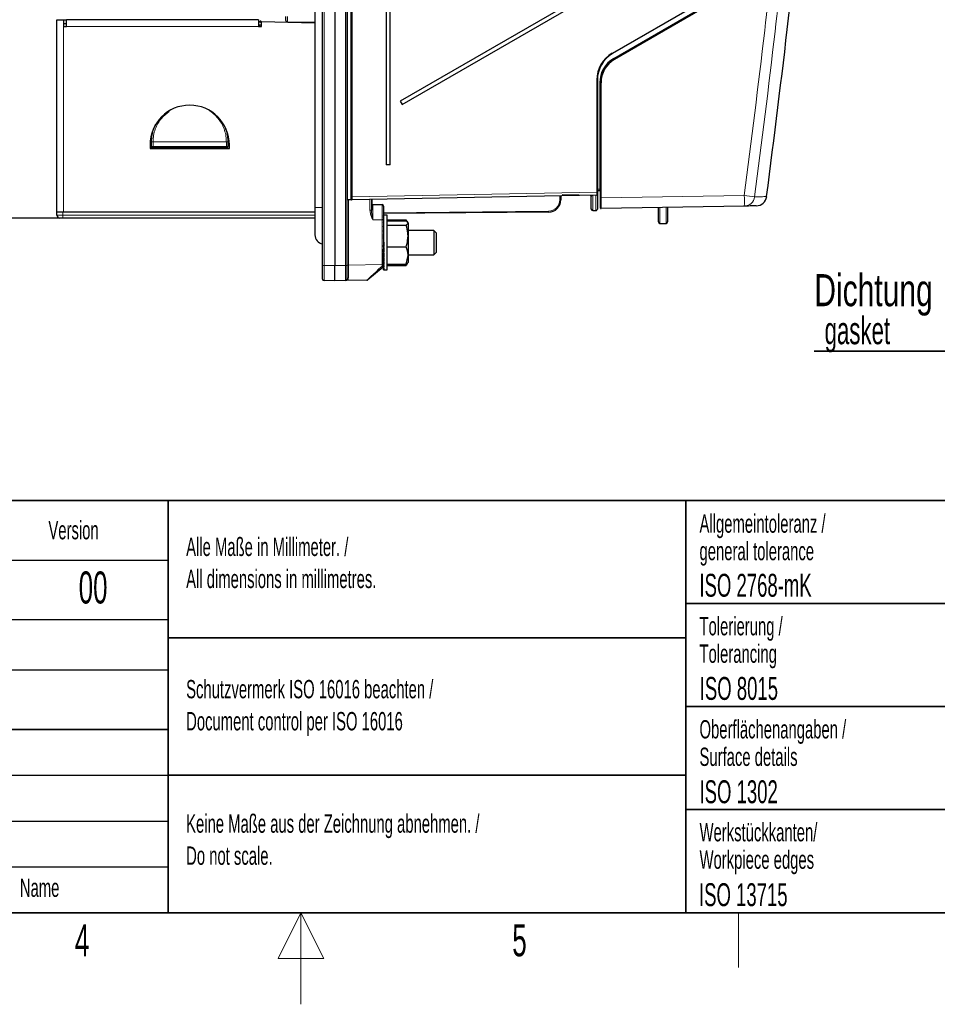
# Model space of a CAD drawing. Header units: millimetres. Extents: x 5 to 418, y 2 to 292.
# Tile 36 of 47: x 186 to 286, y 2 to 109. Entities that reach past the tile are written whole.
import ezdxf

# ---------------------------------------------------------------- set-up
doc = ezdxf.new("R2010")
doc.units = ezdxf.units.MM
doc.layers.add('SLD-0', color=7, linetype='Continuous')
doc.styles.add('SLDTEXTSTYLE0', font='TXT', dxfattribs={"width": 0.605})
doc.styles.add('SLDTEXTSTYLE1', font='TXT', dxfattribs={"width": 0.7})
doc.dimstyles.new('SLDDIMSTYLE0', dxfattribs={"dimtxt": 3.5, "dimasz": 3.302, "dimexe": 0, "dimexo": 0.0625, "dimgap": 0.875, "dimtad": 1, "dimdec": 1, "dimlfac": 3, "dimrnd": 1e-09, "dimzin": 12, "dimdsep": 46, "dimtxsty": 'SLDTEXTSTYLE0', "dimsah": 1, "dimcen": 0.09, "dimadec": 0, "dimazin": 3, "dimtfac": 1, "dimtofl": 0, "dimtmove": 0, "dimatfit": 3, "dimfxl": 1, "dimfrac": 2, "dimtolj": 1, "dimtzin": 12, "dimarcsym": 0})
doc.dimstyles.new('SLDDIMSTYLE3', dxfattribs={"dimtxt": 3.5, "dimasz": 3.302, "dimexe": 0, "dimexo": 0.0625, "dimgap": 0.875, "dimtad": 1, "dimlfac": 3, "dimrnd": 1e-09, "dimdsep": 46, "dimtxsty": 'SLDTEXTSTYLE0', "dimblk1": 'NONE', "dimblk2": 'NONE', "dimsah": 1, "dimcen": 0.09, "dimadec": 0, "dimazin": 2, "dimtfac": 1, "dimtmove": 0, "dimatfit": 0, "dimldrblk": 'NONE', "dimfxl": 1, "dimfrac": 2, "dimtolj": 1, "dimtzin": 12, "dimarcsym": 0})

# ---------------------------------------------------------------- blocks, each defined once
blk = doc.blocks.new('SW_NOTE_0_1')
at = {"layer": 'SLD-0', "color": 0}
for p, q in [((-0.01, -3.9), (22.15, -3.9)), ((22.15, -3.9), (-0.01, -3.9)), ((-0.01, -3.9), (22.15, -3.9)), ((22.15, -3.9), (-0.01, -3.9)), ((-0.01, -3.9), (22.15, -3.9)), ((22.15, -3.9), (-0.01, -3.9))]:
    blk.add_line(p, q, dxfattribs=at)
at = {"layer": 'SLD-0', "color": 0, "attachment_point": 1}
for s, insert, char_height, style in [('Dichtung', (0, 4.51), 3.5, 'SLDTEXTSTYLE1'), ('gasket', (1.12, -0.14), 3, 'SLDTEXTSTYLE0')]:
    blk.add_mtext(s, dxfattribs=dict(at, insert=insert, char_height=char_height, style=style))
blk = doc.blocks.new('_D')
at = {"layer": 'SLD-0', "color": 7}
for p, q in [((218.52, 246.14), (171.9, 246.14)), ((172.9, 246.14), (172.9, 87.82)), ((191.02, 87.82), (171.9, 87.82))]:
    blk.add_line(p, q, dxfattribs=at)
for points in [[(172.9, 246.14), (172.39, 242.84), (173.4, 242.84)], [(172.9, 87.82), (173.4, 91.12), (172.39, 91.12)]]:
    blk.add_solid(points, dxfattribs=at)
at = {"layer": 'SLD-0', "color": 7, "insert": (168.38, 162.97), "char_height": 3.5, "attachment_point": 1, "rotation": 90, "style": 'SLDTEXTSTYLE0'}
blk.add_mtext('475', dxfattribs=at)
blk = doc.blocks.new('_D_5')
at = {"layer": 'SLD-0', "color": 7, "insert": (217.18, 172.07), "char_height": 3.5, "attachment_point": 1, "style": 'SLDTEXTSTYLE0'}
blk.add_mtext('0', dxfattribs=at)
blk = doc.blocks.new('_None')
blk = doc.blocks.new('_D_6')
at = {"layer": 'SLD-0', "color": 7}
for p, q in [((220.68, 254.32), (160.76, 254.32)), ((161.76, 87.82), (161.76, 254.32)), ((191.02, 87.82), (160.76, 87.82))]:
    blk.add_line(p, q, dxfattribs=at)
for centre, start, end in [((159.07, 171.71), 63.4349, 116.5651), ((159.07, 170.42), 243.4349, 296.5651)]:
    blk.add_arc(centre, 6.01, start, end, dxfattribs=at)
for points in [[(161.76, 254.32), (161.25, 251.02), (162.27, 251.02)], [(161.76, 87.82), (162.27, 91.12), (161.25, 91.12)]]:
    blk.add_solid(points, dxfattribs=at)
at = {"layer": 'SLD-0', "color": 7, "insert": (157.25, 165.05), "char_height": 3.5, "attachment_point": 1, "rotation": 90, "style": 'SLDTEXTSTYLE0'}
blk.add_mtext('499,5', dxfattribs=at)

msp = doc.modelspace()

# ---------------------------------------------------------------- linework, layer by layer
at = {"color": 7, "linetype": 'Continuous', "lineweight": 25}
for p, q in [((219.3515, 82.6522), (219.3515, 252.6522)), ((220.6849, 252.6522), (220.6849, 82.6522)), ((222.0182, 252.6522), (222.0182, 82.6522)), ((218.5182, 246.3189), (218.5182, 88.9856)), ((222.5182, 90.1383), (222.5182, 245.6513)), ((226.2933, 239.2856), (226.2933, 93.6522)), ((226.7342, 93.6522), (226.7342, 239.2856)), ((256.4768, 117.1308), (227.834, 100.5938)), ((228.0506, 100.2185), (256.6934, 116.7555)), ((260.3515, 111.1698), (251.0182, 105.7812)), ((215.3515, 109.3859), (215.3515, 109.8189)), ((251.1842, 105.1993), (260.5175, 110.5879)), ((190.3515, 109.4822), (191.0849, 109.4822)), ((190.3515, 88.4822), (190.3515, 109.4822)), ((191.0849, 109.4822), (191.0849, 108.7489)), ((191.0849, 109.4822), (191.4182, 109.4822)), ((191.0849, 109.0822), (191.4182, 109.0822)), ((191.0849, 108.7489), (191.4182, 108.7489)), ((191.4182, 108.7489), (191.4182, 109.4822)), ((212.3515, 109.4822), (191.4182, 109.4822)), ((194.6849, 109.4856), (194.6849, 109.4822)), ((196.3515, 109.4822), (196.3515, 109.4856)), ((209.5182, 109.4856), (209.5182, 109.4822)), ((211.1849, 109.4822), (211.1849, 109.4856)), ((212.3515, 109.4822), (212.3515, 108.7489)), ((212.3515, 109.2786), (212.5527, 109.3188)), ((212.3515, 108.8758), (212.4784, 108.7489)), ((212.3515, 108.7489), (212.6849, 108.7489)), ((212.643, 109.2915), (212.6849, 109.2496)), ((212.6849, 108.7489), (212.6849, 109.2822)), ((212.6849, 109.2822), (218.5182, 109.1512)), ((218.5182, 109.1668), (215.5153, 109.2192)), ((249.3515, 102.8944), (249.3515, 90.6509)), ((249.6849, 90.0248), (249.6849, 102.6024)), ((227.834, 100.5938), (228.0506, 100.2185)), ((200.5182, 95.8156), (200.5182, 95.4156)), ((200.6849, 96.1464), (200.6849, 96.1489)), ((200.6849, 95.6489), (200.6849, 96.1464)), ((209.0182, 96.1489), (209.0182, 96.1464)), ((209.0182, 96.1464), (209.0182, 95.6489)), ((209.1849, 95.4156), (209.1849, 95.8156)), ((200.5182, 95.4156), (209.1849, 95.4156)), ((200.6849, 95.6489), (200.6849, 95.4156)), ((208.8515, 95.4822), (200.8515, 95.4822)), ((209.0182, 95.4156), (209.0182, 95.6489)), ((226.7342, 93.6522), (226.2933, 93.6522)), ((249.2861, 90.3177), (222.5861, 89.805)), ((249.1819, 90.3102), (245.5153, 90.3742)), ((249.6193, 90.8082), (249.3515, 90.8129)), ((249.3515, 90.6509), (249.3515, 90.3843)), ((249.3515, 90.3843), (249.3515, 88.8125)), ((222.5861, 89.805), (222.0861, 89.7954)), ((222.5182, 89.8829), (222.5182, 90.1383)), ((222.5182, 89.8829), (222.5185, 89.8755)), ((222.5855, 89.805), (222.5861, 89.805)), ((224.6849, 89.8453), (224.6849, 88.6955)), ((224.8486, 89.3161), (225.8544, 89.2985)), ((245.3515, 90.2421), (245.3515, 89.8073)), ((248.6849, 88.8184), (248.6849, 90.1551)), ((249.6849, 88.9249), (249.6849, 90.0248)), ((267.8217, 90.172), (267.8228, 90.1721)), ((190.3515, 88.1489), (190.3515, 88.4822)), ((191.0182, 88.4822), (190.3515, 88.4822)), ((218.5182, 88.4822), (191.0182, 88.4822)), ((218.5182, 88.9856), (218.5182, 85.9856)), ((226.0182, 89.1319), (226.0182, 87.6321)), ((244.0298, 88.474), (226.0182, 88.3169)), ((248.8486, 88.6517), (249.1819, 88.6459)), ((265.391, 89.1367), (249.7527, 88.8583)), ((256.0182, 87.4163), (256.0182, 88.9698)), ((257.0182, 88.9876), (257.0182, 87.4163)), ((191.0182, 87.8156), (190.6849, 87.8156)), ((218.5182, 87.8156), (191.0182, 87.8156)), ((226.0182, 88.1345), (226.0223, 88.1345)), ((226.0182, 88.1345), (226.0182, 88.1323)), ((226.0182, 88.1323), (226.0184, 88.1024)), ((226.0182, 88.1024), (226.0582, 88.1024)), ((226.0182, 88.1024), (226.0192, 87.9592)), ((226.0182, 88.0927), (226.0184, 88.0617)), ((226.0182, 88.0617), (226.0185, 88.0617)), ((226.0182, 88.0617), (226.0183, 88.0479)), ((226.0182, 88.0476), (226.0188, 87.9592)), ((226.0182, 87.9592), (226.0582, 87.9592)), ((226.0182, 87.9592), (226.02, 87.7081)), ((226.0182, 87.8517), (226.0192, 87.7081)), ((226.0182, 87.7081), (226.0582, 87.7081)), ((226.0182, 87.7081), (226.0209, 87.3588)), ((226.0182, 87.6321), (226.0182, 82.7422)), ((226.0182, 87.552), (226.0198, 87.3588)), ((226.0182, 87.5467), (226.0197, 87.3648)), ((226.0182, 87.3648), (226.0197, 87.3648)), ((226.0182, 87.3648), (226.0182, 87.3588)), ((226.0182, 87.3588), (226.0582, 87.3588)), ((226.0182, 87.3588), (226.0221, 86.9247)), ((226.0182, 87.3434), (226.0184, 87.3195)), ((226.0182, 87.3173), (226.0188, 87.2476)), ((226.0192, 87.2476), (226.0182, 87.2476)), ((226.4182, 88.1356), (226.0278, 88.1356)), ((226.4182, 86.1518), (226.4182, 88.1356)), ((226.4182, 87.654), (228.4913, 87.654)), ((226.4182, 87.6307), (228.4913, 87.6307)), ((226.4182, 87.5095), (228.4913, 87.5095)), ((228.5937, 87.3977), (228.4913, 87.6307)), ((228.4913, 87.0568), (228.6849, 87.2831)), ((228.6185, 87.4338), (228.5767, 87.5063)), ((228.6849, 87.3189), (228.6562, 87.3686)), ((228.6849, 87.3189), (228.6849, 87.2831)), ((228.6849, 87.2831), (228.6849, 85.8782)), ((256.1849, 87.2496), (256.8515, 87.2496)), ((226.0182, 86.9247), (226.0582, 86.9247)), ((226.0182, 86.9247), (226.0239, 86.4225)), ((226.0182, 86.4225), (226.0582, 86.4225)), ((226.0182, 86.4225), (226.0241, 86.0444)), ((226.4182, 87.0568), (228.4913, 87.0568)), ((226.4182, 82.1689), (226.4182, 86.1518)), ((231.5015, 86.4856), (228.6849, 86.4856)), ((231.7682, 86.2189), (231.5015, 86.4856)), ((231.5015, 86.4856), (231.5015, 84.0214)), ((231.7682, 86.2189), (231.7682, 84.2476)), ((226.0182, 85.8715), (226.0582, 85.8715)), ((226.0182, 85.8715), (226.0241, 85.6574)), ((226.0182, 85.2928), (226.0582, 85.2928)), ((228.6849, 85.8782), (228.6849, 83.7473)), ((226.0182, 84.7087), (226.0241, 84.8407)), ((226.0182, 84.7087), (226.0582, 84.7087)), ((226.0182, 84.1417), (226.0241, 84.4425)), ((226.0182, 84.1417), (226.0582, 84.1417)), ((226.0182, 83.6135), (226.024, 84.0617)), ((226.0241, 84.8407), (226.0491, 84.8407)), ((226.0241, 84.4425), (226.0367, 84.4425)), ((226.4182, 84.6995), (228.4913, 84.6995)), ((231.5015, 83.8189), (231.7682, 84.0856)), ((231.5015, 84.0214), (231.5015, 83.8189)), ((231.7682, 84.2476), (231.7682, 84.0856)), ((226.0182, 83.6135), (226.0582, 83.6135)), ((226.0182, 83.1444), (226.0223, 83.5616)), ((226.0182, 83.1444), (226.0582, 83.1444)), ((226.0182, 82.7525), (226.0212, 83.1121)), ((226.0182, 83.0569), (226.0207, 83.0569)), ((226.0182, 82.9872), (226.0188, 83.0569)), ((226.0182, 82.9457), (226.0192, 83.0569)), ((226.0182, 82.9872), (226.0186, 82.9872)), ((226.0182, 82.9611), (226.0184, 82.985)), ((226.0182, 82.9611), (226.0183, 82.9611)), ((226.0182, 82.9457), (226.0198, 82.9457)), ((226.0182, 82.9397), (226.0182, 82.9457)), ((226.0182, 82.7578), (226.0198, 82.9456)), ((226.0182, 82.9397), (226.0197, 82.9397)), ((226.4182, 82.795), (228.4913, 82.795)), ((228.4913, 82.795), (228.6849, 83.7473)), ((228.6327, 82.9495), (228.4913, 82.795)), ((228.5522, 82.8123), (228.4913, 82.6738)), ((228.5767, 82.7982), (228.6562, 82.9359)), ((228.6562, 82.9359), (228.6849, 82.9856)), ((228.6849, 83.8189), (231.5015, 83.8189)), ((228.6849, 83.7473), (228.6849, 82.9856)), ((219.3515, 81.1726), (219.3515, 82.6522)), ((220.6849, 80.9856), (220.6849, 82.6522)), ((222.0182, 82.6522), (222.0182, 81.1726)), ((225.9586, 82.474), (224.3044, 81.0859)), ((226.0182, 82.7578), (226.0182, 82.7578)), ((226.0182, 82.7525), (226.0582, 82.7525)), ((226.0182, 82.739), (226.0183, 82.7516)), ((226.0182, 82.7168), (226.0185, 82.7501)), ((226.0182, 82.6284), (226.0191, 82.7445)), ((226.0182, 82.5964), (226.0193, 82.7426)), ((226.0182, 82.7422), (226.0182, 82.6017)), ((226.0182, 82.4528), (226.0203, 82.7345)), ((226.0182, 82.7168), (226.0189, 82.7168)), ((226.0182, 82.6284), (226.0184, 82.6284)), ((226.0182, 82.5964), (226.0192, 82.5964)), ((226.0182, 82.4566), (226.0192, 82.5964)), ((226.0182, 82.5918), (226.0182, 82.5964)), ((226.0182, 82.5918), (226.0192, 82.5918)), ((226.0182, 82.4566), (226.0182, 82.4566)), ((226.0182, 82.4528), (226.0582, 82.4528)), ((226.0182, 82.4432), (226.0183, 82.4524)), ((226.0182, 82.4274), (226.0184, 82.4517)), ((226.0182, 82.3665), (226.0188, 82.4491)), ((226.0182, 82.3453), (226.0189, 82.4483)), ((226.0182, 82.2569), (226.0195, 82.4448)), ((226.0182, 82.4432), (226.0183, 82.4432)), ((226.0182, 82.4274), (226.0186, 82.4274)), ((226.0182, 82.3665), (226.0183, 82.3665)), ((226.0182, 82.3531), (226.0183, 82.3661)), ((226.0182, 82.3531), (226.0182, 82.3531)), ((226.0182, 82.3453), (226.0188, 82.3453)), ((226.0182, 82.2591), (226.0188, 82.3453)), ((226.0182, 82.3423), (226.0182, 82.3453)), ((226.0182, 82.3423), (226.0188, 82.3423)), ((226.0182, 82.2591), (226.0182, 82.2591)), ((226.0182, 82.2569), (226.0582, 82.2569)), ((226.0182, 82.2515), (226.0182, 82.2568)), ((226.0182, 82.2428), (226.0183, 82.2566)), ((226.0182, 82.2118), (226.0185, 82.2558)), ((226.0182, 82.2021), (226.0185, 82.2556)), ((226.0182, 82.1722), (226.0187, 82.2549)), ((226.0182, 82.2515), (226.0182, 82.2515)), ((226.0182, 82.2428), (226.0184, 82.2428)), ((226.0182, 82.2118), (226.0183, 82.2118)), ((226.0182, 82.2056), (226.0182, 82.2117)), ((226.0182, 82.2056), (226.0182, 82.2056)), ((226.0182, 82.2021), (226.0184, 82.2021)), ((226.0182, 82.2008), (226.0182, 82.2021)), ((226.0182, 82.2008), (226.0184, 82.2008)), ((226.0182, 82.1712), (226.0182, 82.1722)), ((226.0182, 82.17), (226.0182, 82.1722)), ((226.0182, 82.1722), (226.0582, 82.1722)), ((226.0182, 82.1712), (226.0182, 82.1712)), ((226.0182, 82.17), (226.0223, 82.17)), ((226.0278, 82.1689), (226.4182, 82.1689)), ((226.4182, 82.6738), (228.4913, 82.6738)), ((226.4182, 82.6505), (228.4913, 82.6505)), ((228.4913, 82.6738), (228.5144, 82.7477)), ((220.6849, 80.9856), (219.5153, 81.006)), ((221.8544, 81.006), (220.6849, 80.9856)), ((224.2002, 81.0469), (221.8544, 81.006))]:
    msp.add_line(p, q, dxfattribs=at)
at = {"color": 7, "linetype": 'Continuous', "lineweight": 18}
for p, q in [((219.5153, 252.6522), (219.5153, 82.6522)), ((221.8544, 82.6522), (221.8544, 252.6522)), ((222.4515, 89.8829), (222.4515, 245.6522)), ((222.586, 245.6513), (222.586, 90.1383)), ((222.0849, 115.0132), (222.0849, 89.862)), ((250.986, 105.8389), (260.3194, 111.2275)), ((215.5153, 109.8189), (215.5153, 109.2192)), ((251.1458, 105.2504), (260.4792, 110.639)), ((260.5521, 110.5302), (251.2187, 105.1416)), ((191.0849, 108.7489), (191.0849, 88.4822)), ((212.3515, 108.7489), (191.4182, 108.7489)), ((212.5729, 109.2214), (212.3515, 109.1771)), ((212.5515, 108.9095), (212.3515, 108.9428)), ((212.5515, 108.9095), (212.6849, 108.7761)), ((212.5729, 109.2214), (212.643, 109.2915)), ((212.6849, 109.1094), (212.5729, 109.2214)), ((249.286, 90.6509), (249.286, 102.8944)), ((249.286, 102.8944), (249.3515, 102.8944)), ((249.617, 102.6024), (249.6849, 102.6024)), ((249.617, 90.975), (249.617, 102.6024)), ((249.6849, 102.6024), (249.7527, 102.6024)), ((249.7527, 102.6024), (249.7527, 90.0248)), ((200.6849, 96.1464), (200.8515, 96.1464)), ((200.8515, 96.154), (200.8515, 96.1514)), ((200.8515, 96.1514), (208.8515, 96.1514)), ((200.8515, 96.1514), (200.8515, 96.1464)), ((208.8515, 96.1464), (200.8515, 96.1464)), ((200.8515, 96.1464), (200.8515, 95.6489)), ((208.8515, 96.1514), (208.8515, 96.154)), ((208.8515, 96.1464), (208.8515, 96.1514)), ((208.8515, 96.1464), (209.0182, 96.1464)), ((208.8515, 95.6489), (208.8515, 96.1464)), ((200.6849, 95.6489), (200.8515, 95.6489)), ((200.8515, 95.6489), (200.8515, 95.4822)), ((200.8515, 95.6489), (208.8515, 95.6489)), ((200.8515, 95.4822), (200.8515, 95.4156)), ((208.8515, 95.6489), (209.0182, 95.6489)), ((208.8515, 95.4822), (208.8515, 95.6489)), ((208.8515, 95.4822), (208.8515, 95.4156)), ((222.586, 90.1383), (249.286, 90.6509)), ((248.8486, 90.3151), (248.8486, 88.6517)), ((249.1819, 90.3093), (249.0089, 90.3123)), ((249.1819, 88.6459), (249.1819, 90.3093)), ((249.286, 90.6509), (249.3515, 90.6509)), ((249.3515, 90.9796), (249.617, 90.975)), ((249.617, 90.975), (249.6849, 90.975)), ((249.7527, 90.0248), (265.391, 90.3032)), ((222.0849, 89.862), (222.0182, 89.862)), ((222.0849, 89.862), (222.4522, 89.8691)), ((222.0849, 89.862), (222.0861, 89.7954)), ((222.1819, 89.7972), (222.1819, 82.6781)), ((222.4522, 89.8691), (222.4515, 89.8829)), ((222.5182, 89.8829), (222.4515, 89.8829)), ((222.5185, 89.8755), (222.4522, 89.8691)), ((222.5182, 90.1383), (222.586, 90.1383)), ((222.5862, 89.8052), (222.5855, 89.805)), ((224.5211, 88.6955), (224.5211, 89.8421)), ((224.7857, 89.8472), (224.7857, 89.3296)), ((245.2524, 89.8073), (245.2524, 90.2402)), ((245.3515, 89.8073), (245.2524, 89.8073)), ((249.6849, 90.0248), (249.7527, 90.0248)), ((190.3515, 88.1489), (191.0182, 88.1489)), ((191.0182, 88.1489), (191.0182, 88.4822)), ((191.0182, 88.1489), (218.5182, 88.1489)), ((191.0182, 87.8156), (191.0182, 88.1489)), ((219.3515, 88.9856), (218.5182, 88.9856)), ((224.6849, 88.6955), (224.5211, 88.6955)), ((226.0182, 88.4169), (244.0298, 88.574)), ((256.1849, 88.9728), (256.1849, 87.2496)), ((256.8515, 87.2496), (256.8515, 88.9847)), ((225.8544, 87.6321), (224.8486, 87.6496)), ((225.8544, 82.7422), (225.8544, 87.6321)), ((226.0182, 87.6321), (225.8544, 87.6321)), ((219.3515, 82.6522), (219.5153, 82.6522)), ((219.5153, 82.6522), (220.6849, 82.6522)), ((219.5153, 82.6522), (219.5153, 81.006)), ((220.6849, 82.6522), (221.8544, 82.6522)), ((221.8544, 81.006), (221.8544, 82.6522)), ((222.0182, 82.6522), (221.8544, 82.6522)), ((222.1819, 82.6781), (222.0182, 82.6781)), ((222.1819, 82.6781), (225.8544, 82.7422)), ((226.0182, 82.7422), (225.8544, 82.7422))]:
    msp.add_line(p, q, dxfattribs=at)
at = {"color": 7, "linetype": 'Continuous', "lineweight": 18, "flags": 128}
for points in [[(249.234, 90.3167), (249.2149, 90.312), (249.1819, 90.3093)], [(249.1835, 90.3157), (249.1831, 90.3134), (249.1819, 90.3102)]]:
    msp.add_lwpolyline(points, dxfattribs=at)
at = {"color": 7, "linetype": 'Continuous', "lineweight": 25, "flags": 128}
msp.add_lwpolyline([(249.2305, 90.3166), (249.2149, 90.3129), (249.1819, 90.3102)], dxfattribs=at)
at = {"color": 7, "linetype": 'Continuous', "lineweight": 25}
for centre, radius, start, end in [((212.5723, 109.2207), 0.1, 45, 101.309932), ((215.5182, 109.3859), 0.1667, 180, 269), ((252.686, 102.8944), 3.4, 120, 180), ((252.6849, 102.8944), 3.3333, 120, 180), ((252.6834, 102.6025), 2.9986, 119.998298, 180.001702), ((252.6846, 102.6025), 2.9319, 119.998298, 180.001702), ((204.8515, 95.8156), 4.3333, 0, 180), ((200.8515, 95.6489), 0.1667, 180, 270), ((208.8515, 95.6489), 0.1667, 270, 0), ((248.5182, 90.1551), 0.1667, 0, 63.540266), ((249.2849, 90.3843), 0.0667, 271.1, 0), ((249.6182, 90.7415), 0.0667, 0, 89), ((222.0849, 89.862), 0.0667, 180, 271.1), ((224.8515, 89.4827), 0.1667, 180, 269), ((225.8515, 89.1319), 0.1667, 0, 89), ((244.0182, 89.8073), 1.3333, 270.5, 0), ((266.6833, 90.3266), 1.1667, 271.02, 352.238779), ((190.6849, 88.1489), 0.3333, 180, 270), ((248.8515, 88.8184), 0.1667, 180, 269), ((249.1849, 88.8125), 0.1667, 269, 360), ((249.7515, 88.9249), 0.0667, 180, 271.02), ((256.1849, 87.4163), 0.1667, 180, 270), ((256.8515, 87.4163), 0.1667, 270, 0), ((219.5182, 85.9856), 1, 180, 260.405932), ((225.8515, 82.6017), 0.1667, 310, 0), ((219.5182, 81.1726), 0.1667, 180, 269), ((221.8515, 81.1726), 0.1667, 271, 0), ((224.1973, 81.2136), 0.1667, 271, 310)]:
    msp.add_arc(centre, radius, start, end, dxfattribs=at)
at = {"color": 7, "linetype": 'Continuous', "lineweight": 18}
for centre, radius, start, end in [((209.2132, 108.5747), 3.4213, 10.894636, 12.561301), ((250.0744, 105.2936), 1.0623, 27.32085, 30.885479), ((252.6551, 106.1066), 1.7352, 209.56687, 211.661453), ((250.2784, 104.6185), 1.076, 29.085237, 32.667377), ((200.8099, 94.7817), 1.373, 88.262525, 95.225314), ((200.8099, 94.7738), 1.3782, 88.269169, 95.205235), ((208.8931, 94.7817), 1.373, 84.774686, 91.737475), ((208.8931, 94.7738), 1.3782, 84.794765, 91.730831), ((246.134, -55.7378), 147.3052, 82.044243, 82.488293), ((248.9456, 89.7189), 16.4557, 357.972406, 2.034732), ((222.5338, 89.779), 0.0395, 64.707303, 117.804197), ((222.5849, 89.8719), 0.0667, 239.163538, 271.13854), ((463.6355, 88.4829), 238.7883, 179.800077, 180.199923), ((244.0191, 89.8073), 1.2333, 270.5, 0), ((265.3685, 90.3), 1.1635, 271.111584, 352.570875), ((241.1649, 88.524), 2.8654, 359.000202, 0.999798), ((225.8947, 83.0311), 0.4469, 264.867072, 286.04436), ((226.5008, 83.0813), 0.8141, 217.466896, 228.240652), ((222.1705, 81.1567), 0.1532, 86.147416, 174.013357)]:
    msp.add_arc(centre, radius, start, end, dxfattribs=at)
at = {"color": 7, "linetype": 'Continuous', "lineweight": 25}
for centre, major_axis, ratio, start_param, end_param in [((252.674, 102.6024), (0, 3.0575), 0.99984154, 0.52346153, 1.57079633), ((226.0382, 85.1522), (-0.0105, 2.9833), 0.06830534, 6.13371932, 6.33006887), ((226.0382, 85.1522), (-0.0502, 2.9833), 0.06629412, 5.93649404, 6.13284358), ((226.0382, 85.1522), (-0.0879, 2.9833), 0.06171763, 5.73944054, 5.93579008), ((226.0382, 85.1522), (-0.1222, 2.9833), 0.05476381, 5.54266633, 5.73901587), ((226.0382, 85.1522), (-0.1518, 2.9833), 0.04571377, 5.34623503, 5.54258457), ((226.0382, 85.1522), (-0.1754, 2.9833), 0.03492627, 5.15015728, 5.34650682), ((226.0382, 85.1522), (-0.1924, 2.9833), 0.02282032, 4.95439023, 5.15073977), ((226.0382, 85.1522), (-0.1351, 2.0953), 0.02282032, 5.06128329, 5.15073977), ((226.0382, 85.1522), (-0.2019, 2.9833), 0.00985761, 4.75884488, 4.95519442), ((226.0382, 85.1522), (-0.2038, 2.9833), 0.00347397, 1.52343596, 1.7197855), ((226.0382, 85.1522), (-0.1418, 2.0953), 0.00985761, 4.75884488, 4.95519442), ((226.0382, 85.1522), (-0.1979, 2.9833), 0.01667564, 1.71891668, 1.91526622), ((226.0382, 85.1522), (-0.1844, 2.9833), 0.02925243, 1.91456383, 2.11091337), ((226.0382, 85.1522), (-0.1639, 2.9833), 0.0407281, 2.110484, 2.30683354), ((226.0382, 85.1522), (-0.1371, 2.9833), 0.050661, 2.30674355, 2.50309309), ((226.0382, 85.1522), (-0.1049, 2.9833), 0.05866125, 2.50335796, 2.6997075), ((226.0382, 85.1522), (-0.0686, 2.9833), 0.06440835, 2.70028842, 2.89663796), ((226.0382, 85.1522), (-0.0297, 2.9833), 0.06766793, 2.89744686, 3.0937964), ((226.0382, 85.1522), (0.0105, 2.9833), 0.06830534, 3.0947091, 3.14183217)]:
    msp.add_ellipse(centre, major_axis=major_axis, ratio=ratio, start_param=start_param, end_param=end_param, dxfattribs=at)
at = {"color": 7, "linetype": 'Continuous', "lineweight": 18}
for centre, major_axis, ratio, start_param, end_param in [((249.2849, 90.651), (-0.0013, 0.3334), 0.00358125, 3.14164767, 4.71210009), ((249.6182, 90.9749), (-0.0012, 0.1667), 0.00711523, 1.57031176, 3.14141876), ((222.5849, 89.8716), (0.1333, 0.0026), 0.5, 4.18878153, 4.71238898), ((222.5849, 90.1384), (-0.0013, 0.3334), 0.00358125, 3.1795805, 4.71210009), ((225.8515, 87.6316), (0.0029, 1.6669), 0.00174454, 4.71266616, 6.2831579), ((249.7515, 90.0251), (-0.0012, 1.1668), 0.00101322, 3.14160966, 4.71209021), ((222.1849, 82.6787), (0.0029, 1.667), 0.00174433, 1.57113441, 2.53461222), ((226.0232, 82.7457), (1.823, 1.6987), 0.00078067, 3.1424603, 4.61910672), ((225.8515, 82.7427), (-0.0029, 1.6669), 0.00174454, 4.61826649, 4.7121118)]:
    msp.add_ellipse(centre, major_axis=major_axis, ratio=ratio, start_param=start_param, end_param=end_param, dxfattribs=at)
for points, knots in [([(265.391, 90.3032), (266.159, 96.3048), (267.5057, 106.829), (269.0956, 121.9152), (270.3451, 135.5346), (271.3908, 149.1701), (272.2315, 162.7867), (272.8847, 176.3826), (273.1524, 185.4319), (273.2862, 189.9565)], [0, 0, 0, 0, 0.18148944, 0.31824855, 0.45500766, 0.59172526, 0.72844286, 0.8642214, 1, 1, 1, 1]), ([(274.4248, 189.8287), (274.2909, 185.3149), (274.0233, 176.2871), (273.3701, 162.7071), (272.5295, 149.0898), (271.4825, 135.4374), (270.2315, 121.801), (268.6396, 106.696), (267.2912, 96.1587), (266.5222, 90.1495)], [0, 0, 0, 0, 0.13542014, 0.27084027, 0.40769242, 0.54454456, 0.68143826, 0.81833195, 1, 1, 1, 1]), ([(202.6022, 99.4513), (202.3031, 99.2237), (201.8216, 98.8575), (201.3631, 98.1598), (201.0728, 97.5348), (200.8878, 96.858), (200.8636, 96.3887), (200.8515, 96.154)], [0, 0, 0, 0, 0.28807761, 0.46367589, 0.6392673, 0.81963959, 1, 1, 1, 1]), ([(208.8515, 96.154), (208.8464, 96.3038), (208.826, 96.8981), (208.53, 97.9215), (207.8786, 98.8414), (207.3269, 99.3486), (207.0688, 99.4985), (207.0069, 99.5345)], [0, 0, 0, 0, 0.11174004, 0.44320844, 0.77677302, 0.94645329, 1, 1, 1, 1]), ([(248.799, 90.3083), (248.792, 90.3059), (248.7693, 90.2982), (248.7415, 90.2791), (248.7037, 90.2405), (248.6874, 90.1971), (248.6855, 90.1656), (248.6849, 90.1551)], [0, 0, 0, 0, 0.04664278, 0.15161212, 0.36309656, 0.78757662, 1, 1, 1, 1]), ([(222.5154, 89.8139), (222.5116, 89.8152), (222.4975, 89.8199), (222.478, 89.8307), (222.4614, 89.8474), (222.4542, 89.8602), (222.4527, 89.867), (222.4522, 89.8691)], [0, 0, 0, 0, 0.14405296, 0.53098615, 0.77907523, 0.93071992, 1, 1, 1, 1]), ([(222.5193, 89.8126), (222.5191, 89.8127), (222.5178, 89.8131), (222.5165, 89.8135), (222.5154, 89.8139)], [0, 0, 0, 0, 0.17009397, 1, 1, 1, 1]), ([(222.5507, 89.8147), (222.551, 89.8144), (222.5514, 89.814), (222.5518, 89.8137), (222.5519, 89.8136)], [0, 0, 0, 0, 0.80836348, 1, 1, 1, 1]), ([(266.5222, 90.1495), (266.8344, 90.155), (267.3279, 90.1635), (267.6765, 90.1695), (267.8266, 90.1721), (267.8229, 90.1721), (267.8217, 90.172)], [0, 0, 0, 0, 0.40597788, 0.64170208, 0.87752622, 1, 1, 1, 1]), ([(224.8486, 87.6496), (224.848, 87.651), (224.8148, 87.7213), (224.7246, 87.9161), (224.5754, 88.2539), (224.5398, 88.5432), (224.5211, 88.6955)], [0, 0, 0, 0, 0.00405609, 0.21151873, 0.58511819, 1, 1, 1, 1]), ([(224.6849, 88.6955), (224.6948, 88.5587), (224.7144, 88.2892), (224.7863, 87.9474), (224.8301, 87.7367), (224.8467, 87.6588), (224.8483, 87.6512), (224.8486, 87.6496)], [0, 0, 0, 0, 0.394877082, 0.77773287, 0.978292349, 0.99559397, 1, 1, 1, 1]), ([(222.1808, 81.3095), (222.1701, 81.2556), (222.1412, 81.1105), (221.9941, 81.0242), (221.8885, 81.0067), (221.8551, 81.006), (221.8544, 81.006)], [0, 0, 0, 0, 0.28896154, 0.77864408, 0.99556673, 1, 1, 1, 1])]:
    msp.add_open_spline(points, degree=3, knots=knots, dxfattribs=at)
at = {"color": 7, "linetype": 'Continuous', "lineweight": 25}
for points, knots in [([(267.8325, 90.1707), (268.6581, 96.6594), (270.3358, 109.8442), (272.2543, 128.7599), (273.1886, 141.1938), (273.6172, 146.8966)], [0, 0, 0, 0, 0.34408145, 0.69916457, 1, 1, 1, 1]), ([(212.3515, 108.9709), (212.3716, 108.9682), (212.4405, 108.9591), (212.5047, 108.9286), (212.5508, 108.9098), (212.5515, 108.9095)], [0, 0, 0, 0, 0.28913862, 0.98900198, 1, 1, 1, 1]), ([(200.6849, 96.1489), (200.6849, 96.1623), (200.6856, 96.4115), (200.7356, 96.8954), (200.8922, 97.5214), (201.0738, 97.8831), (201.1499, 98.0345)], [0, 0, 0, 0, 0.02046225, 0.38054434, 0.74065129, 1, 1, 1, 1]), ([(208.733, 97.6236), (208.7774, 97.5135), (208.9078, 97.1901), (208.9984, 96.6888), (209.0125, 96.3037), (209.0182, 96.1489)], [0, 0, 0, 0, 0.23576732, 0.69293568, 1, 1, 1, 1]), ([(222.5185, 89.8755), (222.5197, 89.8684), (222.5222, 89.8536), (222.5315, 89.834), (222.5413, 89.8215), (222.5487, 89.8161), (222.5507, 89.8147)], [0, 0, 0, 0, 0.23624902, 0.49378398, 0.86823696, 1, 1, 1, 1]), ([(222.5519, 89.8136), (222.5476, 89.815), (222.5391, 89.8178), (222.5283, 89.8159), (222.5218, 89.8136), (222.5202, 89.813), (222.5193, 89.8126)], [0, 0, 0, 0, 0.43285049, 0.86569222, 0.9240904, 1, 1, 1, 1]), ([(222.5519, 89.8136), (222.5521, 89.8135), (222.5525, 89.8133), (222.5532, 89.813), (222.5536, 89.8127), (222.5538, 89.8127)], [0, 0, 0, 0, 0.372235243, 0.747057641, 1, 1, 1, 1]), ([(222.5855, 89.805), (222.5853, 89.805), (222.5848, 89.805), (222.5824, 89.805), (222.5786, 89.805), (222.5754, 89.806), (222.574, 89.8064)], [0, 0, 0, 0, 0.08779366, 0.21843196, 0.6426492, 1, 1, 1, 1]), ([(266.6872, 89.1598), (266.689, 89.1598), (266.6939, 89.1599), (266.542, 89.1572), (266.1938, 89.151), (265.7021, 89.1422), (265.391, 89.1367)], [0, 0, 0, 0, 0.13852534, 0.36998851, 0.60145163, 1, 1, 1, 1]), ([(228.6849, 87.2831), (228.6847, 87.2885), (228.6819, 87.365), (228.5832, 87.4399), (228.4913, 87.5095)], [0, 0, 0, 0, 0.07021477, 1, 1, 1, 1]), ([(228.6849, 85.8782), (228.6825, 85.9749), (228.6729, 86.3738), (228.5696, 86.7624), (228.4913, 87.0568)], [0, 0, 0, 0, 0.242630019, 1, 1, 1, 1]), ([(228.4913, 84.6995), (228.5169, 84.7858), (228.6309, 85.1697), (228.6613, 85.5688), (228.6849, 85.8782)], [0, 0, 0, 0, 0.22470115, 1, 1, 1, 1]), ([(228.6849, 83.7473), (228.6847, 83.7698), (228.6819, 84.0914), (228.5832, 84.4065), (228.4913, 84.6995)], [0, 0, 0, 0, 0.07021477, 1, 1, 1, 1])]:
    msp.add_open_spline(points, degree=3, knots=knots, dxfattribs=at)
at = {"layer": 'SLD-0', "lineweight": 35}
for p, q in [((135, 57), (408, 57)), ((202.5, 57), (202.5, 12)), ((259, 57), (259, 12)), ((259, 45.75), (288, 45.75)), ((202.5, 42), (259, 42)), ((259, 34.5), (288, 34.5)), ((135, 32), (202.5, 32)), ((202.5, 27), (259, 27)), ((259, 23.25), (288, 23.25)), ((26, 12), (408, 12)), ((135, 12), (408, 12))]:
    msp.add_line(p, q, dxfattribs=at)
at = {"layer": 'SLD-0'}
for p, q in [((135, 50.5), (202.5, 50.5)), ((135, 38.5), (202.5, 38.5)), ((135, 27), (202.5, 27)), ((135, 22), (202.5, 22)), ((135, 17), (202.5, 17))]:
    msp.add_line(p, q, dxfattribs=at)
at = {"layer": 'SLD-0', "lineweight": 25}
msp.add_line((135, 44), (202.5, 44), dxfattribs=at)
at = {"layer": 'SLD-0', "lineweight": 18}
for p, q in [((217, 12), (214.5, 7)), ((217, 2), (217, 12)), ((219.5, 7), (217, 12)), ((264.75, 6), (264.75, 12)), ((214.5, 7), (219.5, 7))]:
    msp.add_line(p, q, dxfattribs=at)

# ---------------------------------------------------------------- block references
at = {"layer": 'SLD-0', "color": 7}
msp.add_blockref('SW_NOTE_0_1', (273.0381, 77.1995), dxfattribs=at)

# ---------------------------------------------------------------- texts
at = {"layer": 'SLD-0', "style": 'SLDTEXTSTYLE0'}
for s, insert, char_height, attachment_point in [('Version', (189.4285, 54.7601), 2, 1), ('Allgemeintoleranz /', (260.5044, 55.4784), 2, 1), ('Alle Maße in Millimeter. /', (204.464, 52.9388), 2, 1), ('general tolerance', (260.5044, 52.4784), 2, 1), ('All dimensions in millimetres.', (204.464, 49.4388), 2, 1), ('00', (194.3073, 49.2527), 3.5, 2), ('ISO 2768-mK', (260.4941, 48.9932), 2.5, 1), ('Tolerierung /', (260.5023, 44.2785), 2, 1), ('Tolerancing', (260.5023, 41.2785), 2, 1), ('ISO 8015', (260.5278, 37.733), 2.5, 1), ('Schutzvermerk ISO 16016 beachten /', (204.464, 37.4058), 2, 1), ('Document control per ISO 16016', (204.464, 33.9058), 2, 1), ('Oberflächenangaben /', (260.5028, 33.0232), 2, 1), ('Surface details', (260.5028, 30.0232), 2, 1), ('ISO 1302', (260.5038, 26.453), 2.5, 1), ('Keine Maße aus der Zeichnung abnehmen. /', (204.464, 22.729), 2, 1), ('Werkstückkanten/', (260.5091, 21.7906), 2, 1), ('Do not scale.', (204.464, 19.229), 2, 1), ('Workpiece edges', (260.5091, 18.7906), 2, 1), ('Name', (186.3108, 15.729), 2, 1), ('ISO 13715', (260.4473, 15.216), 2.5, 1), ('4', (193.1027, 10.743), 3.5, 2), ('5', (240.8527, 10.743), 3.5, 2)]:
    msp.add_mtext(s, dxfattribs=dict(at, insert=insert, char_height=char_height, attachment_point=attachment_point))

# ---------------------------------------------------------------- dimensions: what is measured, and where the dimension line sits
at = {"layer": 'SLD-0', "color": 7}
dim = msp.add_linear_dim(base=(161.7576, 254.3189), p1=(191.0182, 87.8156), p2=(220.6849, 254.3189), angle=90, text='(<>)', dimstyle='SLDDIMSTYLE0', dxfattribs=at)
dim.commit()
dim.dimension.update_dxf_attribs({"geometry": '_D_6', "text_midpoint": (161.7576, 171.0672), "dimtype": 160})
for base, p1, p2, dimstyle, picture, middle in [((172.8957, 87.8156), (218.5182, 246.1377), (191.0182, 87.8156), 'SLDDIMSTYLE0', '_D', (172.8957, 166.9766)), ((218.5181850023, 167.5609541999), (218.5181850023, 88.9855827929), (218.5181850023, 88.9855827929), 'SLDDIMSTYLE3', '_D_5', (218.5181850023, 167.5609541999))]:
    dim = msp.add_linear_dim(base=base, p1=p1, p2=p2, angle=90, dimstyle=dimstyle, dxfattribs=at)
    dim.commit()
    dim.dimension.update_dxf_attribs({"geometry": picture, "text_midpoint": middle, "dimtype": 160})

doc.saveas('drawing.dxf')
